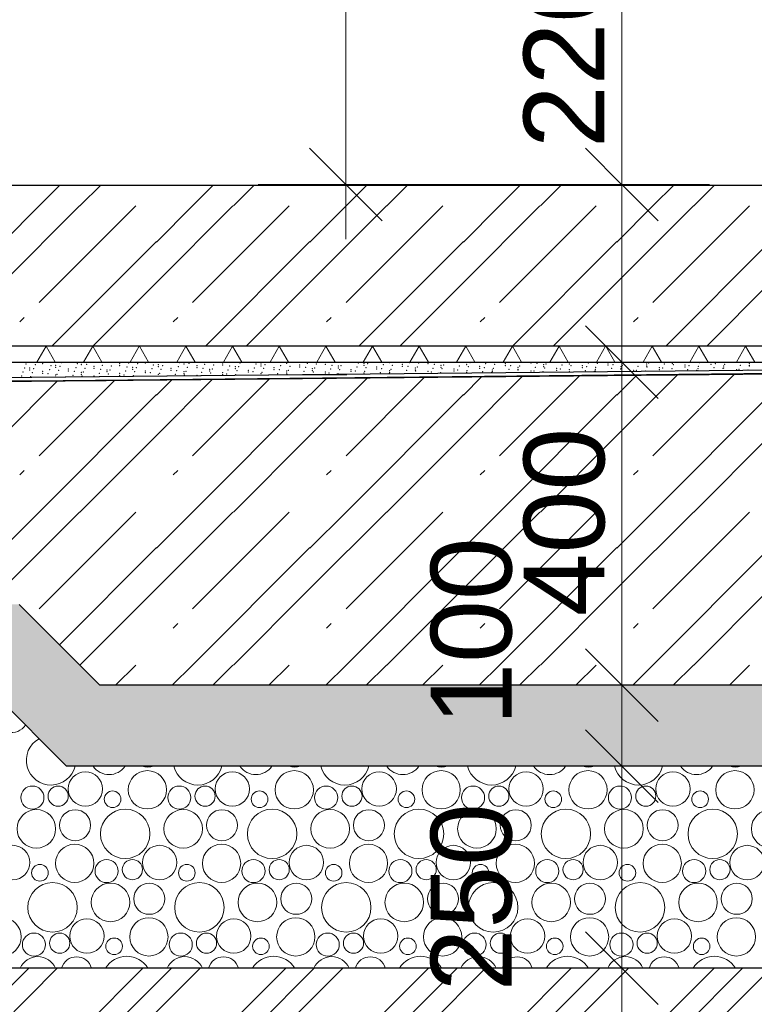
# Model space of a CAD drawing. Header units: millimetres. Extents: x 1798021 to 1815325, y -2500 to 6534.
# Tile 87 of 98: x 1810907 to 1811817, y -515 to 704. Entities that reach past the tile are written whole.
import ezdxf

# ---------------------------------------------------------------- set-up
doc = ezdxf.new("R2010")
doc.units = ezdxf.units.MM
doc.header["$MEASUREMENT"] = 0
doc.linetypes.add('Wipeout_Contour', pattern=[1000, 0, -1000])
for name, color, linetype in [('2 - KÓTA NS.2D', 7, 'Continuous'), ('2 - ČÁRA HLAVNÍ.2D', 7, 'Continuous'), ('3 - TERÉN NEZPEVNĚNÝ.3D', 7, 'Continuous'), ('3 - ZÁKLADOVÉ DESKY.3D', 7, 'Continuous'), ('4 - PODLAHY.3D', 7, 'Continuous'), ('4 - ZDIVO - STĚNY NOSNÉ.3D', 7, 'Continuous'), ('Konstrukce – Dělicí čáry vrstev', 7, 'Continuous'), ('Nové_4 - ZDIVO - STĚNY NENOSNÉ.3D', 7, 'Continuous'), ('Nové_Výplně - Povrchové', 7, 'Continuous'), ('Výplně - Povrchové', 7, 'Continuous'), ('Výplně – Řezové', 7, 'Continuous')]:
    doc.layers.add(name, color=color, linetype=linetype)
doc.styles.add('GENEROVANÝ_STYL_1', font='Arial.ttf')
doc.linetypes.add('ČÁRA HYDROIZOLACE', pattern='A,0,[2,A ŘEZ A-A´1.Shx,S=3.968254,R=0,X=0,Y=0.0125],-500,0', length=500)
doc.dimstyles.new('GENEROVANÝ_STYL__1', dxfattribs={"dimtxt": 100, "dimasz": 85.5, "dimexe": 0.18, "dimexo": 450, "dimgap": 0, "dimtad": 1, "dimdec": 0, "dimzin": 0, "dimdsep": 46, "dimtxsty": 'GENEROVANÝ_STYL_1', "dimblk": 'ARROWHEAD_6', "dimblk1": 'ARROWHEAD_6', "dimblk2": 'ARROWHEAD_6', "dimcen": 0.09, "dimclrd": 256, "dimclre": 256, "dimclrt": 256, "dimazin": 0, "dimtfac": 1, "dimtdec": 4, "dimtmove": 0, "dimatfit": 3, "dimfxl": 1, "dimtolj": 1, "dimtzin": 0, "dimarcsym": 0})

# ---------------------------------------------------------------- blocks, each defined once
blk = doc.blocks.new('Řez_3', base_point=(1118812.4, 0))
at = {"layer": 'Výplně – Řezové', "linetype": 'Continuous', "lineweight": 0, "true_color": 0x000000}
h = blk.add_hatch(dxfattribs=at)
h.set_pattern_fill('TERÉN___PŮVODNÍ', color=18, style=0, pattern_type=2)
h.set_pattern_definition([(45, (1118812.4, 0), (-88.388348, 88.388348), []), (45, (1118794.72, 17.68), (-88.388348, 88.388348), []), (45, (1118777.04, 35.36), (-88.388348, 88.388348), [])])
h.paths.add_polyline_path([(1798679.7, -240), (1798679.7, -2500), (1814611.1, -2500), (1814611.1, -240), (1813406.5, -240), (1813406.5, -1060), (1812556.5, -1060), (1812556.5, -469.7), (1800896.5, -469.7), (1800896.5, -1060), (1800046.5, -1060), (1800046.5, -240)])
blk = doc.blocks.new('*X8', base_point=(1118812.4, 0))
at = {"layer": 'Výplně – Řezové', "color": 7, "linetype": 'Continuous', "lineweight": 0}
for p, q in [((1810931.3, 473.5), (1810957.8, 500)), ((1810981.9, 473.5), (1811008.4, 500)), ((1811121.3, 473.5), (1811147.8, 500)), ((1811171.9, 473.5), (1811198.4, 500)), ((1811311.3, 473.5), (1811337.8, 500)), ((1811361.9, 473.5), (1811388.4, 500)), ((1811501.3, 473.5), (1811527.8, 500)), ((1811551.9, 473.5), (1811578.4, 500)), ((1811691.3, 473.5), (1811717.8, 500)), ((1811741.9, 473.5), (1811768.4, 500)), ((1810886.6, 428.8), (1810931.3, 473.5)), ((1810886.6, 378.8), (1810981.3, 473.5)), ((1810931.3, 353.8), (1811051, 473.5)), ((1811076.6, 428.8), (1811121.3, 473.5)), ((1811076.6, 378.8), (1811171.3, 473.5)), ((1811121.3, 353.8), (1811241, 473.5)), ((1811266.6, 428.8), (1811311.3, 473.5)), ((1811266.6, 378.8), (1811361.3, 473.5)), ((1811311.3, 353.8), (1811431, 473.5)), ((1811456.6, 428.8), (1811501.3, 473.5)), ((1811456.6, 378.8), (1811551.3, 473.5)), ((1811501.3, 353.8), (1811621, 473.5)), ((1811646.6, 428.8), (1811691.3, 473.5)), ((1811646.6, 378.8), (1811741.3, 473.5)), ((1811691.3, 353.8), (1811811, 473.5)), ((1810947.2, 300), (1811076.6, 429.4)), ((1811137.2, 300), (1811266.6, 429.4)), ((1811327.2, 300), (1811456.6, 429.4)), ((1811517.2, 300), (1811646.6, 429.4)), ((1811707.2, 300), (1811836.6, 429.4)), ((1810997.8, 300), (1811076.6, 378.8)), ((1811187.8, 300), (1811266.6, 378.8)), ((1811377.8, 300), (1811456.6, 378.8)), ((1811567.8, 300), (1811646.6, 378.8)), ((1811757.8, 300), (1811836.6, 378.8)), ((1810907.3, 329.9), (1810913, 335.5)), ((1811097.3, 329.9), (1811103, 335.5)), ((1811287.3, 329.9), (1811293, 335.5)), ((1811477.3, 329.9), (1811483, 335.5)), ((1811667.3, 329.9), (1811673, 335.5))]:
    blk.add_line(p, q, dxfattribs=at)
blk = doc.blocks.new('Řez_4', base_point=(1118812.4, 0))
at = {"layer": 'Výplně – Řezové', "linetype": 'Continuous', "lineweight": 0, "true_color": 0x000000}
h = blk.add_hatch(dxfattribs=at)
h.set_pattern_fill('IZOLACE_TEPELNÁ_TUHÁ', color=18, style=0, pattern_type=2)
h.set_pattern_definition([(60, (1118812.397, 0), (-43.3012702, 25), []), (120, (1118812.397, 0), (43.3012702, 25), [])])
h.paths.add_polyline_path([(1800896.5, 300), (1800896.5, 280.3), (1812756.5, 280.3), (1812756.5, 300)])
at = {"layer": '3 - ZÁKLADOVÉ DESKY.3D', "color": 7, "linetype": 'Continuous', "lineweight": 60}
blk.add_line((1812756.5, 500), (1800896.5, 500), dxfattribs=at)
at = {"layer": '3 - ZÁKLADOVÉ DESKY.3D', "color": 7, "linetype": 'Continuous', "lineweight": 0}
blk.add_line((1812756.5, 280.3), (1800896.5, 280.3), dxfattribs=at)
at = {"layer": 'Konstrukce – Dělicí čáry vrstev', "color": 7, "linetype": 'Continuous', "lineweight": 30}
blk.add_line((1812756.5, 300), (1800896.5, 300), dxfattribs=at)
at = {"layer": '3 - ZÁKLADOVÉ DESKY.3D', "lineweight": 0}
blk.add_blockref('*X8', (1118812.4, 0), dxfattribs=at)
blk = doc.blocks.new('Řez_20', base_point=(1118812.4, 0))
at = {"color": 254, "linetype": 'Wipeout_Contour', "lineweight": 0, "ltscale": 412533108.0059386}
blk.add_wipeout([(1800920.2, 500), (1804497.5, 500), (1804497.5, 2600), (1805397.5, 2600), (1805397.5, 500), (1806676.5, 500), (1806676.5, 502.5), (1806976.5, 502.5), (1806976.5, 500), (1809927.5, 500), (1809927.5, 2600), (1810827.5, 2600), (1810827.5, 500), (1812755.5, 500), (1812755.5, 2087.6), (1811335.9, 5601.2), (1810067.7, 5400.4), (1810067.7, 5390.2), (1810003.5, 5390.2), (1809953, 5382.2), (1809956.1, 5382.2), (1809956.1, 5304.8), (1809959.7, 5298.2), (1809963, 5291.1), (1809965.8, 5283.8), (1809968.1, 5276.4), (1809970, 5268.8), (1809971.2, 5261.3), (1809972, 5253.7), (1809972.2, 5246.1), (1809971.9, 5238.7), (1809971, 5231.4), (1809969.6, 5224.3), (1809967.7, 5217.4), (1809965.2, 5210.8), (1809962.3, 5204.5), (1809958.9, 5198.5), (1809955, 5192.9), (1809950.7, 5187.8), (1809946, 5183.1), (1809940.9, 5178.9), (1809935.5, 5175.2), (1809929.7, 5172), (1809923.9, 5168.9), (1809923.7, 5168.8), (1809922.5, 5168.1), (1809834.1, 5120.8), (1809834.1, 5120.7), (1809833.9, 5120.6), (1809832.9, 5120.1), (1809826.9, 5117.5), (1809820.6, 5115.4), (1809814.1, 5114), (1809807.5, 5113.1), (1809800.7, 5112.8), (1809793.9, 5113.1), (1809787, 5114), (1809780.2, 5115.4), (1809773.3, 5117.5), (1809766.6, 5120.1), (1809760, 5123.3), (1809753.6, 5127), (1809747.4, 5131.2), (1809741.4, 5135.9), (1809735.7, 5141.1), (1809730.3, 5146.6), (1809725.3, 5152.6), (1809720.7, 5158.9), (1809716.5, 5165.5), (1809712.7, 5172.4), (1809709.4, 5179.5), (1809706.6, 5186.8), (1809704.3, 5194.2), (1809702.5, 5201.8), (1809701.2, 5209.4), (1809700.4, 5216.9), (1809700.2, 5224.5), (1809700.6, 5231.9), (1809701.4, 5239.2), (1809702.8, 5246.3), (1809704.8, 5253.2), (1809707.2, 5259.8), (1809710.1, 5266.1), (1809713.5, 5272.1), (1809717.4, 5277.7), (1809721.7, 5282.8), (1809726.4, 5287.5), (1809731.5, 5291.7), (1809736.9, 5295.4), (1809742.7, 5298.6), (1809743.7, 5299.1), (1809743.7, 5299.1), (1809743.9, 5299.2), (1809774.4, 5315.6), (1809774.4, 5353.9), (1809533.3, 5315.7), (1809533.3, 5305.9), (1809535.7, 5302.8), (1809540.2, 5296.5), (1809544.5, 5289.9), (1809548.4, 5283.2), (1809552, 5276.5), (1809555.2, 5269.7), (1809558, 5262.9), (1809560.4, 5256.1), (1809562.4, 5249.5), (1809563.9, 5242.9), (1809565, 5236.6), (1809565.6, 5230.4), (1809565.8, 5224.4), (1809565.5, 5218.8), (1809564.7, 5213.4), (1809563.5, 5208.5), (1809561.8, 5203.8), (1809559.7, 5199.6), (1809557.2, 5195.9), (1809554.3, 5192.5), (1809550.9, 5189.7), (1809543, 5183.7), (1809542, 5183.1), (1809541, 5182.2), (1809419.6, 5090.7), (1809419.4, 5090.6), (1809419.2, 5090.4), (1809417.9, 5089.4), (1809414.2, 5087.1), (1809410.2, 5085.2), (1809405.8, 5083.9), (1809401.2, 5083.1), (1809396.2, 5082.8), (1809391.1, 5083.1), (1809385.7, 5083.9), (1809380.2, 5085.2), (1809374.5, 5087.1), (1809368.7, 5089.4), (1809362.9, 5092.3), (1809357, 5095.6), (1809351.1, 5099.4), (1809345.3, 5103.6), (1809339.6, 5108.2), (1809333.9, 5113.2), (1809328.4, 5118.5), (1809323.1, 5124.2), (1809318, 5130.1), (1809313.2, 5136.3), (1809308.6, 5142.7), (1809304.4, 5149.2), (1809300.4, 5155.9), (1809296.9, 5162.6), (1809293.7, 5169.4), (1809290.8, 5176.2), (1809288.5, 5183), (1809286.5, 5189.7), (1809285, 5196.2), (1809283.9, 5202.6), (1809283.3, 5208.8), (1809283.1, 5214.7), (1809283.4, 5220.3), (1809284.2, 5225.7), (1809285.4, 5230.7), (1809287.1, 5235.3), (1809289.2, 5239.5), (1809291.7, 5243.3), (1809294.6, 5246.6), (1809297.9, 5249.5), (1809299.3, 5250.5), (1809299.4, 5250.6), (1809299.6, 5250.7), (1809346.7, 5286.2), (1809231.4, 5267.9), (1809234, 5262.9), (1809237.3, 5256.1), (1809240.4, 5249.5), (1809243.3, 5242.9), (1809245.8, 5236.6), (1809248, 5230.4), (1809249.9, 5224.4), (1809251.5, 5218.8), (1809252.7, 5213.4), (1809253.6, 5208.5), (1809254.1, 5203.8), (1809254.3, 5199.6), (1809254.1, 5195.9), (1809253.6, 5192.5), (1809252.7, 5189.7), (1809251.5, 5187.3), (1809249.9, 5185.5), (1809248, 5184.2), (1809238.2, 5178.2), (1809237.6, 5178), (1809235.8, 5176.7), (1809086.8, 5085.2), (1809086.7, 5085.1), (1809086.4, 5084.9), (1809084.8, 5083.9), (1809082.6, 5083.1), (1809080, 5082.8), (1809077.2, 5083.1), (1809074.1, 5083.9), (1809070.7, 5085.2), (1809067.2, 5087.1), (1809063.4, 5089.4), (1809059.4, 5092.3), (1809055.2, 5095.6), (1809051, 5099.4), (1809046.6, 5103.6), (1809042.1, 5108.2), (1809037.5, 5113.2), (1809033, 5118.5), (1809028.4, 5124.2), (1809023.9, 5130.1), (1809019.4, 5136.3), (1809015, 5142.7), (1809010.8, 5149.2), (1809006.6, 5155.9), (1809002.6, 5162.6), (1808998.8, 5169.4), (1808995.3, 5176.2), (1808991.9, 5183), (1808988.8, 5189.7), (1808986, 5196.2), (1808983.5, 5202.6), (1808981.2, 5208.8), (1808979.3, 5214.7), (1808977.8, 5220.3), (1808976.5, 5225.7), (1808976.2, 5227.5), (1803604.6, 4376.7)], dxfattribs=at).dxf.layer = 'Nové_Výplně - Povrchové'
blk = doc.blocks.new('Řez_40', base_point=(1118812.4, 0))
at = {"color": 254, "linetype": 'Wipeout_Contour', "lineweight": 0, "ltscale": 7239266.043565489}
blk.add_wipeout([(1812756.5, 280.3), (1806876.5, 280.3), (1806876.5, 279.8), (1812756.5, 279.8)], dxfattribs=at).dxf.layer = 'Výplně - Povrchové'
blk = doc.blocks.new('*X60', base_point=(1118812.4, 0))
at = {"layer": 'Výplně – Řezové', "color": 7, "linetype": 'Continuous', "lineweight": 0}
for centre, radius in [((1810988.6, -248.1), 21.3), ((1811065.4, -249.1), 23.7), ((1811170.5, -248.1), 21.3), ((1811247.2, -249.1), 23.7), ((1811352.3, -248.1), 21.3), ((1811429.1, -249.1), 23.7), ((1811534.2, -248.1), 21.3), ((1811610.9, -249.1), 23.7), ((1811716, -248.1), 21.3), ((1811792.8, -249.1), 23.7), ((1810923, -258.7), 14.3), ((1810954.9, -256.9), 12.5), ((1811022.3, -260.8), 10.3), ((1811104.9, -258.7), 14.3), ((1811136.8, -256.9), 12.5), ((1811204.2, -260.8), 10.3), ((1811286.7, -258.7), 14.3), ((1811318.6, -256.9), 12.5), ((1811386, -260.8), 10.3), ((1811468.6, -258.7), 14.3), ((1811500.5, -256.9), 12.5), ((1811567.9, -260.8), 10.3), ((1811650.4, -258.7), 14.3), ((1811682.4, -256.9), 12.5), ((1811749.7, -260.8), 10.3), ((1810927.9, -297.4), 23.9), ((1810975.9, -293), 19.2), ((1811037.9, -303.6), 30.6), ((1811109.7, -297.4), 23.9), ((1811157.7, -293), 19.2), ((1811219.8, -303.6), 30.6), ((1811291.6, -297.4), 23.9), ((1811339.6, -293), 19.2), ((1811401.6, -303.6), 30.6), ((1811473.4, -297.4), 23.9), ((1811521.4, -293), 19.2), ((1811583.5, -303.6), 30.6), ((1811655.3, -297.4), 23.9), ((1811703.3, -293), 19.2), ((1811765.3, -303.6), 30.6), ((1811837.1, -297.4), 23.9), ((1810975.4, -340.1), 23.7), ((1811157.2, -340.1), 23.7), ((1811339.1, -340.1), 23.7), ((1811520.9, -340.1), 23.7), ((1811702.8, -340.1), 23.7), ((1810898.6, -339.1), 21.3), ((1811080.5, -339.1), 21.3), ((1811262.3, -339.1), 21.3), ((1811444.2, -339.1), 21.3), ((1811626, -339.1), 21.3), ((1811807.9, -339.1), 21.3), ((1811014.9, -349.7), 14.3), ((1811046.8, -347.9), 12.5), ((1811196.7, -349.7), 14.3), ((1811228.6, -347.9), 12.5), ((1811378.6, -349.7), 14.3), ((1811410.5, -347.9), 12.5), ((1811560.4, -349.7), 14.3), ((1811592.4, -347.9), 12.5), ((1811742.3, -349.7), 14.3), ((1811774.2, -347.9), 12.5), ((1810932.3, -351.8), 10.3), ((1811114.2, -351.8), 10.3), ((1811296, -351.8), 10.3), ((1811477.9, -351.8), 10.3), ((1811659.7, -351.8), 10.3), ((1810947.9, -394.6), 30.6), ((1811019.7, -388.4), 23.9), ((1811067.7, -384), 19.2), ((1811129.8, -394.6), 30.6), ((1811201.6, -388.4), 23.9), ((1811249.6, -384), 19.2), ((1811311.6, -394.6), 30.6), ((1811383.4, -388.4), 23.9), ((1811431.4, -384), 19.2), ((1811493.5, -394.6), 30.6), ((1811565.3, -388.4), 23.9), ((1811613.3, -384), 19.2), ((1811675.3, -394.6), 30.6), ((1811747.1, -388.4), 23.9), ((1811795.1, -384), 19.2), ((1810885.4, -431.1), 23.7), ((1810990.5, -430.1), 21.3), ((1811067.2, -431.1), 23.7), ((1811172.3, -430.1), 21.3), ((1811249.1, -431.1), 23.7), ((1811354.2, -430.1), 21.3), ((1811430.9, -431.1), 23.7), ((1811536, -430.1), 21.3), ((1811612.8, -431.1), 23.7), ((1811717.9, -430.1), 21.3), ((1811794.6, -431.1), 23.7), ((1810924.9, -440.7), 14.3), ((1810956.8, -438.9), 12.5), ((1811106.7, -440.7), 14.3), ((1811138.6, -438.9), 12.5), ((1811288.6, -440.7), 14.3), ((1811320.5, -438.9), 12.5), ((1811470.4, -440.7), 14.3), ((1811502.4, -438.9), 12.5), ((1811652.3, -440.7), 14.3), ((1811684.2, -438.9), 12.5), ((1811024.2, -442.8), 10.3), ((1811206, -442.8), 10.3), ((1811387.9, -442.8), 10.3), ((1811569.7, -442.8), 10.3), ((1811751.6, -442.8), 10.3)]:
    blk.add_circle(centre, radius, dxfattribs=at)
for centre, radius, start, end in [((1810896.8, -157.1), 21.3, 124.2333, 325.7669), ((1810946.1, -212.6), 30.6, 119.1011, 346.5064), ((1811017.9, -206.4), 23.9, 214.0925, 325.9075), ((1811065.9, -202), 19.2, 247.9858, 292.0142), ((1811127.9, -212.6), 30.6, 193.4936, 346.5064), ((1811199.7, -206.4), 23.9, 214.0925, 325.9075), ((1811247.7, -202), 19.2, 247.9858, 292.0142), ((1811309.8, -212.6), 30.6, 193.4936, 346.5064), ((1811381.6, -206.4), 23.9, 214.0925, 325.9075), ((1811429.6, -202), 19.2, 247.9858, 292.0142), ((1811491.6, -212.6), 30.6, 193.4936, 346.5064), ((1811563.4, -206.4), 23.9, 214.0925, 325.9075), ((1811611.4, -202), 19.2, 247.9858, 292.0142), ((1811673.5, -212.6), 30.6, 193.4936, 346.5064), ((1811745.3, -206.4), 23.9, 214.0925, 325.9075), ((1811793.3, -202), 19.2, 247.9858, 292.0142), ((1810929.7, -479.4), 23.9, 23.7948, 156.2052), ((1810977.7, -475), 19.2, 15.778, 164.222), ((1811039.8, -485.6), 30.6, 31.1947, 148.8053), ((1811111.6, -479.4), 23.9, 23.7948, 156.2052), ((1811159.6, -475), 19.2, 15.778, 164.222), ((1811221.6, -485.6), 30.6, 31.1947, 148.8053), ((1811293.4, -479.4), 23.9, 23.7948, 156.2052), ((1811341.4, -475), 19.2, 15.778, 164.222), ((1811403.5, -485.6), 30.6, 31.1947, 148.8053), ((1811475.3, -479.4), 23.9, 23.7948, 156.2052), ((1811523.3, -475), 19.2, 15.778, 164.222), ((1811585.3, -485.6), 30.6, 31.1947, 148.8053), ((1811657.1, -479.4), 23.9, 23.7948, 156.2052), ((1811705.1, -475), 19.2, 15.778, 164.222), ((1811767.2, -485.6), 30.6, 31.1947, 148.8053)]:
    blk.add_arc(centre, radius, start, end, dxfattribs=at)
blk = doc.blocks.new('*X61', base_point=(1118812.4, 0))
at = {"layer": 'Výplně – Řezové', "color": 7, "linetype": 'Continuous', "lineweight": 0}
for p, q in [((1810886.6, 189.4), (1810953.7, 256.5)), ((1810931.3, 164.4), (1811024.1, 257.2)), ((1811076.6, 189.4), (1811145.6, 258.5)), ((1811076.6, 239.4), (1811095.1, 257.9)), ((1811121.3, 164.4), (1811216, 259.2)), ((1811266.6, 189.4), (1811337.5, 260.4)), ((1811266.6, 239.4), (1811287, 259.9)), ((1811311.3, 164.4), (1811407.9, 261.1)), ((1811456.6, 189.4), (1811529.4, 262.3)), ((1811456.6, 239.4), (1811478.9, 261.8)), ((1811501.3, 164.4), (1811599.8, 263)), ((1811646.6, 189.4), (1811721.3, 264.2)), ((1811646.6, 239.4), (1811670.8, 263.7)), ((1811691.3, 164.4), (1811791.8, 264.9)), ((1810931.3, 94.7), (1811076.6, 240)), ((1811121.3, 94.7), (1811266.6, 240)), ((1811311.3, 94.7), (1811456.6, 240)), ((1811501.3, 94.7), (1811646.6, 240)), ((1811691.3, 94.7), (1811836.6, 240)), ((1810981.9, 94.7), (1811076.6, 189.4)), ((1811171.9, 94.7), (1811266.6, 189.4)), ((1811361.9, 94.7), (1811456.6, 189.4)), ((1811551.9, 94.7), (1811646.6, 189.4)), ((1811741.9, 94.7), (1811836.6, 189.4)), ((1810907.3, 140.5), (1810913, 146.1)), ((1811097.3, 140.5), (1811103, 146.1)), ((1811287.3, 140.5), (1811293, 146.1)), ((1811477.3, 140.5), (1811483, 146.1)), ((1811667.3, 140.5), (1811673, 146.1)), ((1810886.6, 50), (1810931.3, 94.7)), ((1810886.6, 0), (1810981.3, 94.7)), ((1810931.3, -25), (1811051, 94.7)), ((1811076.6, 50), (1811121.3, 94.7)), ((1811076.6, 0), (1811171.3, 94.7)), ((1811121.3, -25), (1811241, 94.7)), ((1811266.6, 50), (1811311.3, 94.7)), ((1811266.6, 0), (1811361.3, 94.7)), ((1811311.3, -25), (1811431, 94.7)), ((1811456.6, 50), (1811501.3, 94.7)), ((1811456.6, 0), (1811551.3, 94.7)), ((1811501.3, -25), (1811621, 94.7)), ((1811646.6, 50), (1811691.3, 94.7)), ((1811646.6, 0), (1811741.3, 94.7)), ((1811691.3, -25), (1811811, 94.7)), ((1810956.4, -69.6), (1811076.6, 50.6)), ((1811121.3, -94.7), (1811266.6, 50.6)), ((1811311.3, -94.7), (1811456.6, 50.6)), ((1811501.3, -94.7), (1811646.6, 50.6)), ((1811691.3, -94.7), (1811836.6, 50.6)), ((1810981.9, -94.7), (1811076.6, 0)), ((1811171.9, -94.7), (1811266.6, 0)), ((1811361.9, -94.7), (1811456.6, 0)), ((1811551.9, -94.7), (1811646.6, 0)), ((1811741.9, -94.7), (1811836.6, 0)), ((1811097.3, -48.9), (1811103, -43.3)), ((1811287.3, -48.9), (1811293, -43.3)), ((1811477.3, -48.9), (1811483, -43.3)), ((1811667.3, -48.9), (1811673, -43.3)), ((1811025.9, -119.7), (1811051, -94.7)), ((1811096.2, -119.7), (1811121.3, -94.7)), ((1811146.2, -119.7), (1811171.3, -94.7)), ((1811215.9, -119.7), (1811241, -94.7)), ((1811286.2, -119.7), (1811311.3, -94.7)), ((1811336.2, -119.7), (1811361.3, -94.7)), ((1811405.9, -119.7), (1811431, -94.7)), ((1811476.2, -119.7), (1811501.3, -94.7)), ((1811526.2, -119.7), (1811551.3, -94.7)), ((1811595.9, -119.7), (1811621, -94.7)), ((1811666.2, -119.7), (1811691.3, -94.7)), ((1811716.2, -119.7), (1811741.3, -94.7)), ((1811785.9, -119.7), (1811811, -94.7))]:
    blk.add_line(p, q, dxfattribs=at)
blk = doc.blocks.new('Řez_41', base_point=(1118812.4, 0))
at = {"layer": 'Výplně – Řezové', "linetype": 'Continuous', "lineweight": 0, "true_color": 0x000000}
h = blk.add_hatch(dxfattribs=at)
h.set_pattern_fill('BETON_PROSTÝ__16_20', color=18, style=0, pattern_type=2)
h.set_pattern_definition([(45, (1118812.4, 0), (-91.923878, 91.923878), [97.499996, -32.499999, 0, -32.499999]), (45, (1118823.89, 103.41), (-91.923878, 91.923878), [97.499996, -32.499999, 0, -32.499999])])
h.paths.add_polyline_path([(1800896.5, -119.7), (1800896.5, -219.7), (1802987.9, -219.7), (1803087.9, -119.7), (1810865.1, -119.7), (1810965.1, -219.7), (1812556.5, -219.7), (1812556.5, -119.7), (1811006.5, -119.7), (1810906.5, -19.7), (1803046.5, -19.7), (1802946.5, -119.7)])
at = {"layer": 'Konstrukce – Dělicí čáry vrstev', "color": 7, "linetype": 'Continuous', "lineweight": 30}
for p, q in [((1812756.5, 274.5), (1809176.4, 238.8)), ((1810906.5, -19.7), (1811006.5, -119.7)), ((1810865.1, -119.7), (1810965.1, -219.7)), ((1812556.5, -119.7), (1811006.5, -119.7)), ((1812556.5, -219.7), (1810965.1, -219.7)), ((1812556.5, -469.7), (1800896.5, -469.7))]:
    blk.add_line(p, q, dxfattribs=at)
at = {"layer": '3 - ZÁKLADOVÉ DESKY.3D', "lineweight": 0}
for name in ['*X61', '*X60']:
    blk.add_blockref(name, (1118812.4, 0), dxfattribs=at)
blk = doc.blocks.new('*X67', base_point=(1118812.4, 0))
at = {"layer": 'Výplně – Řezové', "color": 7, "linetype": 'Continuous', "lineweight": 0}
for p, q in [((1810812.4, 257.1), (1811014.4, 257.1)), ((1811229.4, 264.3), (1811312.4, 264.3))]:
    blk.add_line(p, q, dxfattribs=at)
blk = doc.blocks.new('Řez_44', base_point=(1118812.4, 0))
at = {"layer": '4 - PODLAHY.3D', "color": 181, "linetype": 'Continuous', "lineweight": 15, "true_color": 0x9e3eff}
blk.add_line((1812756.5, 279.5), (1809176.3, 243.8), dxfattribs=at)
at = {"layer": '4 - PODLAHY.3D', "lineweight": 0}
blk.add_blockref('*X67', (1118812.4, 0), dxfattribs=at)
blk = doc.blocks.new('Řez_47', base_point=(1118812.4, 0))
at = {"color": 254, "linetype": 'Wipeout_Contour', "lineweight": 0, "ltscale": 7243865.644490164}
blk.add_wipeout([(1809176.3, 243.8), (1812756.5, 279.5), (1812756.5, 279.8), (1809176.3, 243.9)], dxfattribs=at).dxf.layer = 'Výplně - Povrchové'
at = {"color": 254, "linetype": 'Wipeout_Contour', "lineweight": 0, "ltscale": 7235686.464103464}
blk.add_wipeout([(1806876.5, 279.8), (1806876.5, 243.9), (1809176.3, 243.9), (1812756.5, 279.8)], dxfattribs=at).dxf.layer = 'Výplně - Povrchové'
at = {"layer": '4 - PODLAHY.3D', "color": 181, "linetype": 'Continuous', "lineweight": 30, "true_color": 0x9e3eff}
for p, q in [((1812756.5, 279.8), (1806876.5, 279.8)), ((1809176.3, 243.9), (1812756.5, 279.8))]:
    blk.add_line(p, q, dxfattribs=at)
at = {"layer": '4 - PODLAHY.3D', "color": 7, "linetype": 'Continuous', "lineweight": 0}
for p in [(1810913.4, 272.8), (1810915.2, 277.7), (1810919.7, 273), (1810919.7, 270.6), (1810924.7, 272.1), (1810926.5, 276.9), (1810935.6, 278.2), (1810935.6, 268.6), (1810944.2, 270.7), (1810946, 275.6), (1810951.6, 276.2), (1810951.6, 273.8), (1810955.4, 269.9), (1810957.3, 274.8), (1810959.2, 279.6), (1810967.5, 271.8), (1810967.5, 269.4), (1810974.9, 268.6), (1810976.8, 273.4), (1810978.7, 278.3), (1810983.4, 279.5), (1810983.4, 277), (1810988.1, 272.6), (1810990, 277.5), (1810999.3, 275), (1810999.3, 272.6), (1811007.6, 271.3), (1811009.5, 276.1), (1811015.2, 270.6), (1811015.2, 268.2), (1811018.9, 270.5), (1811020.7, 275.4), (1811031.1, 278.2), (1811031.1, 275.8), (1811038.4, 269.1), (1811040.2, 274), (1811042.1, 278.9), (1811047, 273.8), (1811047, 271.4), (1811049.7, 268.4), (1811051.5, 273.2), (1811053.4, 278.1), (1811062.9, 279.1), (1811062.9, 269.4), (1811071, 271.9), (1811072.9, 276.7), (1811078.8, 277), (1811078.8, 274.6), (1811082.3, 271.1), (1811084.2, 275.9), (1811094.7, 272.6), (1811094.7, 270.2), (1811101.8, 269.7), (1811103.7, 274.6), (1811105.5, 279.5), (1811110.6, 277.8), (1811110.6, 268.2), (1811113.1, 268.9), (1811115, 273.8), (1811116.8, 278.7), (1811126.6, 275.8), (1811126.6, 273.4), (1811134.4, 272.5), (1811136.3, 277.3), (1811142.5, 271.4), (1811142.5, 269), (1811145.7, 271.7), (1811147.6, 276.5), (1811158.4, 279.1), (1811158.4, 276.6), (1811165.2, 270.3), (1811167.1, 275.2), (1811174.3, 274.6), (1811174.3, 272.2), (1811176.5, 269.5), (1811178.4, 274.4), (1811180.2, 279.3), (1811190.2, 270.2), (1811196, 268.2), (1811197.9, 273), (1811199.7, 277.9), (1811206.1, 277.8), (1811206.1, 275.4), (1811209.2, 272.3), (1811211, 277.1), (1811222, 273.4), (1811222, 271), (1811228.7, 270.9), (1811230.5, 275.8), (1811237.9, 278.6), (1811237.9, 269), (1811239.9, 270.1), (1811241.8, 275), (1811253.8, 276.6), (1811253.8, 274.2), (1811259.4, 268.8), (1811261.3, 273.6), (1811263.2, 278.5), (1811269.7, 272.2), (1811269.7, 269.8), (1811272.6, 272.8), (1811274.5, 277.7), (1811285.7, 277.4), (1811292.1, 271.5), (1811294, 276.3), (1811301.6, 275.4), (1811301.6, 273), (1811303.4, 270.7), (1811305.2, 275.6), (1811317.5, 271), (1811317.5, 268.6), (1811322.9, 269.3), (1811324.7, 274.2), (1811326.6, 279.1), (1811333.4, 278.6), (1811333.4, 276.2), (1811334.2, 268.6), (1811336, 273.4), (1811337.9, 278.3), (1811349.3, 274.2), (1811349.3, 271.8), (1811355.5, 272.1), (1811357.4, 276.9), (1811365.2, 279.5), (1811365.2, 269.8), (1811366.8, 271.3), (1811368.7, 276.1), (1811381.1, 277.4), (1811381.1, 275), (1811386.3, 269.9), (1811388.2, 274.8), (1811390, 279.7), (1811397, 273), (1811397, 270.6), (1811397.6, 269.1), (1811399.5, 274), (1811401.3, 278.9), (1811412.9, 278.2), (1811412.9, 268.6), (1811418.9, 272.6), (1811420.8, 277.5), (1811428.8, 276.2), (1811428.8, 273.8), (1811430.2, 271.9), (1811432.1, 276.7), (1811444.8, 271.8), (1811444.8, 269.4), (1811449.7, 270.5), (1811451.6, 275.4), (1811460.7, 279.5), (1811460.7, 277), (1811461, 269.7), (1811462.9, 274.6), (1811464.7, 279.5), (1811476.6, 275), (1811476.6, 272.6), (1811480.5, 268.4), (1811482.4, 273.2), (1811484.2, 278.1), (1811492.5, 270.6), (1811492.5, 268.2), (1811493.7, 272.4), (1811495.5, 277.3), (1811508.4, 278.2), (1811508.4, 275.8), (1811513.2, 271.1), (1811515, 276), (1811524.3, 273.8), (1811524.3, 271.4), (1811524.4, 270.3), (1811526.3, 275.2), (1811540.2, 279.1), (1811540.2, 269.4), (1811543.9, 269), (1811545.8, 273.8), (1811547.7, 278.7), (1811555.2, 268.2), (1811556.1, 277), (1811556.1, 274.6), (1811557.1, 273), (1811559, 277.9), (1811572, 272.6), (1811572, 270.2), (1811576.6, 271.7), (1811578.5, 276.5), (1811587.9, 277.8), (1811587.9, 270.9), (1811587.9, 268.2), (1811589.7, 275.8), (1811603.9, 275.8), (1811603.9, 273.4), (1811607.4, 269.5), (1811609.2, 274.4), (1811611.1, 279.3), (1811618.7, 268.8), (1811619.8, 271.4), (1811619.8, 269), (1811620.5, 273.6), (1811622.4, 278.5), (1811635.7, 279.1), (1811635.7, 276.6), (1811640, 272.3), (1811641.9, 277.1), (1811651.3, 271.5), (1811651.6, 274.6), (1811651.6, 272.2), (1811653.2, 276.3), (1811667.5, 270.2), (1811670.8, 270.1), (1811672.7, 275), (1811682.1, 269.3), (1811683.4, 277.8), (1811683.4, 275.4), (1811683.9, 274.2), (1811685.8, 279.1), (1811699.3, 273.4), (1811699.3, 271), (1811703.4, 272.8), (1811705.3, 277.7), (1811714.7, 272.1), (1811715.2, 278.6), (1811716.6, 276.9), (1811731.1, 276.6), (1811731.1, 274.2), (1811734.2, 270.7), (1811736.1, 275.6), (1811745.5, 269.9), (1811747, 272.2), (1811747, 269.8), (1811747.4, 274.8), (1811749.2, 279.7), (1811763, 277.4), (1811766.9, 273.4), (1811768.7, 278.3), (1811778.2, 272.6), (1811778.9, 275.4), (1811778.9, 273), (1811780, 277.5), (1811794.8, 271), (1811797.7, 271.3), (1811799.5, 276.2), (1811808.9, 270.5), (1811810.7, 278.6), (1811810.7, 276.2), (1811810.8, 275.4), (1810909.6, 263.1), (1810911.5, 268), (1810920.9, 262.3), (1810922.8, 267.2), (1810935.6, 266.2), (1810942.3, 265.8), (1810951.6, 264.2), (1810951.6, 261.7), (1810953.6, 265.1), (1810973.1, 263.7), (1810983.4, 267.4), (1810983.4, 265), (1810984.4, 262.9), (1810986.2, 267.8), (1810999.3, 262.9), (1811005.7, 266.4), (1811017, 265.6), (1811031.1, 266.2), (1811031.1, 263.8), (1811036.5, 264.3), (1811047.8, 263.5), (1811062.9, 267), (1811069.2, 267), (1811078.8, 265), (1811080.4, 266.2), (1811099.9, 264.9), (1811110.6, 265.8), (1811111.2, 264.1), (1811126.6, 263.8), (1811132.6, 267.6), (1811143.9, 266.8), (1811158.4, 267), (1811158.4, 264.6), (1811163.4, 265.4), (1811174.7, 264.7), (1811190.2, 267.8), (1811206.1, 265.8), (1811207.3, 267.4), (1811226.8, 266), (1811237.9, 266.6), (1811238.1, 265.2), (1811270.7, 268), (1811285.7, 267.8), (1811285.7, 265.4), (1811290.2, 266.6), (1811301.5, 265.8), (1811333.4, 266.6), (1811353.7, 267.2), (1811364.9, 266.4), (1811365.2, 267.4), (1811417.1, 267.8), (1811428.4, 267), (1811460.7, 267.4), (1811491.8, 267.6)]:
    blk.add_point(p, dxfattribs=at)
blk = doc.blocks.new('*D154', base_point=(1118812.4, 0))
at = {"layer": '2 - KÓTA NS.2D', "color": 96, "linetype": 'Continuous', "lineweight": 0, "true_color": 0x007d00}
for p, q in [((1811652.6, -1060), (1811652.6, -469.7)), ((1812102.6, -1060), (1811568.2, -1060)), ((1811652.6, -1160), (1811652.6, -1060)), ((1812102.6, -1160), (1811568.2, -1160)), ((1811652.6, -1227.5), (1811652.6, -1160))]:
    blk.add_line(p, q, dxfattribs=at)
at = {"layer": '2 - KÓTA NS.2D', "color": 96, "linetype": 'Continuous', "lineweight": 15, "true_color": 0x007d00}
for p, q in [((1811607.6, -1015), (1811697.6, -1105)), ((1811607.6, -1115), (1811697.6, -1205))]:
    blk.add_line(p, q, dxfattribs=at)
at = {"layer": '2 - KÓTA NS.2D', "color": 96, "lineweight": 0, "true_color": 0x007d00, "insert": (1811632.6, -1433.8), "char_height": 100, "attachment_point": 7, "rotation": 90, "style": 'GENEROVANÝ_STYL_1'}
blk.add_mtext('\\A1;{\\pql;\\fArial|b0|i0|c0|p0;\\W1.000000;100}', dxfattribs=at)
blk = doc.blocks.new('ARROWHEAD_6')
at = {"color": 0, "linetype": 'Continuous', "lineweight": 0}
for p, q in [((-0.5, -0.5), (0.5, 0.5)), ((0, 0), (-1, 0))]:
    blk.add_line(p, q, dxfattribs=at)
blk = doc.blocks.new('*D156', base_point=(1118812.4, 0))
at = {"layer": '2 - KÓTA NS.2D', "color": 96, "linetype": 'Continuous', "lineweight": 15, "true_color": 0x007d00}
for p, q in [((1811607.6, -424.7), (1811697.6, -514.7)), ((1811607.6, -1015), (1811697.6, -1105))]:
    blk.add_line(p, q, dxfattribs=at)
at = {"layer": '2 - KÓTA NS.2D', "color": 96, "linetype": 'Continuous', "lineweight": 0, "true_color": 0x007d00}
blk.add_line((1811652.6, -1060), (1811652.6, -469.7), dxfattribs=at)
at = {"layer": '2 - KÓTA NS.2D', "color": 96, "lineweight": 0, "true_color": 0x007d00, "char_height": 100, "attachment_point": 7, "rotation": 90, "style": 'GENEROVANÝ_STYL_1'}
for s, insert in [('\\A1;{\\pql;\\fArial|b0|i0|c0|p0;\\W1.000000;250}', (1811517.6, -498.6)), ('\\A1;{\\pql;\\fArial|b0|i0|c0|p0;\\W1.000000;590}', (1811632.6, -879.3))]:
    blk.add_mtext(s, dxfattribs=dict(at, insert=insert))
blk = doc.blocks.new('*D157', base_point=(1118812.4, 0))
at = {"layer": '2 - KÓTA NS.2D', "color": 96, "linetype": 'Continuous', "lineweight": 15, "true_color": 0x007d00}
for p, q in [((1811607.6, -174.7), (1811697.6, -264.7)), ((1811607.6, -424.7), (1811697.6, -514.7))]:
    blk.add_line(p, q, dxfattribs=at)
at = {"layer": '2 - KÓTA NS.2D', "color": 96, "linetype": 'Continuous', "lineweight": 0, "true_color": 0x007d00}
for p, q in [((1811652.6, -469.7), (1811652.6, -219.7)), ((1812102.6, -469.7), (1811568.2, -469.7)), ((1811652.6, -1060), (1811652.6, -469.7))]:
    blk.add_line(p, q, dxfattribs=at)
blk = doc.blocks.new('*D158', base_point=(1118812.4, 0))
at = {"layer": '2 - KÓTA NS.2D', "color": 96, "linetype": 'Continuous', "lineweight": 0, "true_color": 0x007d00}
for p, q in [((1811652.6, -119.7), (1811652.6, 280.3)), ((1812102.6, -119.7), (1811568.2, -119.7)), ((1811652.6, -219.7), (1811652.6, -119.7)), ((1812102.6, -219.7), (1811568.2, -219.7)), ((1811652.6, -469.7), (1811652.6, -219.7))]:
    blk.add_line(p, q, dxfattribs=at)
at = {"layer": '2 - KÓTA NS.2D', "color": 96, "linetype": 'Continuous', "lineweight": 15, "true_color": 0x007d00}
for p, q in [((1811607.6, -74.7), (1811697.6, -164.7)), ((1811607.6, -174.7), (1811697.6, -264.7))]:
    blk.add_line(p, q, dxfattribs=at)
at = {"layer": '2 - KÓTA NS.2D', "color": 96, "lineweight": 0, "true_color": 0x007d00, "insert": (1811517.6, -169.7), "char_height": 100, "attachment_point": 7, "rotation": 90, "style": 'GENEROVANÝ_STYL_1'}
blk.add_mtext('\\A1;{\\pql;\\fArial|b0|i0|c0|p0;\\W1.000000;100}', dxfattribs=at)
blk = doc.blocks.new('*D159', base_point=(1118812.4, 0))
at = {"layer": '2 - KÓTA NS.2D', "color": 96, "linetype": 'Continuous', "lineweight": 15, "true_color": 0x007d00}
for p, q in [((1811607.6, 325.3), (1811697.6, 235.3)), ((1811607.6, -74.7), (1811697.6, -164.7))]:
    blk.add_line(p, q, dxfattribs=at)
at = {"layer": '2 - KÓTA NS.2D', "color": 96, "linetype": 'Continuous', "lineweight": 0, "true_color": 0x007d00}
blk.add_line((1811652.6, -119.7), (1811652.6, 280.3), dxfattribs=at)
at = {"layer": '2 - KÓTA NS.2D', "color": 96, "lineweight": 0, "true_color": 0x007d00, "insert": (1811632.6, -34.2), "char_height": 100, "attachment_point": 7, "rotation": 90, "style": 'GENEROVANÝ_STYL_1'}
blk.add_mtext('\\A1;{\\pql;\\fArial|b0|i0|c0|p0;\\W1.000000;400}', dxfattribs=at)
blk = doc.blocks.new('*D160', base_point=(1118812.4, 0))
at = {"layer": '2 - KÓTA NS.2D', "color": 96, "linetype": 'Continuous', "lineweight": 15, "true_color": 0x007d00}
for p, q in [((1811607.6, 545), (1811697.6, 455)), ((1811607.6, 325.3), (1811697.6, 235.3))]:
    blk.add_line(p, q, dxfattribs=at)
at = {"layer": '2 - KÓTA NS.2D', "color": 96, "linetype": 'Continuous', "lineweight": 0, "true_color": 0x007d00}
for p, q in [((1811652.6, 280.3), (1811652.6, 500)), ((1812102.6, 280.3), (1811568.2, 280.3)), ((1811652.6, -119.7), (1811652.6, 280.3))]:
    blk.add_line(p, q, dxfattribs=at)
blk = doc.blocks.new('*D161', base_point=(1118812.4, 0))
at = {"layer": '2 - KÓTA NS.2D', "color": 96, "linetype": 'Continuous', "lineweight": 0, "true_color": 0x007d00}
for p, q in [((1811652.6, 2000), (1811652.6, 2067.5)), ((1812102.6, 2000), (1811568.2, 2000)), ((1811652.6, 500), (1811652.6, 2000)), ((1811736.9, 500), (1811202.6, 500)), ((1811652.6, 280.3), (1811652.6, 500))]:
    blk.add_line(p, q, dxfattribs=at)
at = {"layer": '2 - KÓTA NS.2D', "color": 96, "linetype": 'Continuous', "lineweight": 15, "true_color": 0x007d00}
for p, q in [((1811697.6, 1955), (1811607.6, 2045)), ((1811607.6, 545), (1811697.6, 455))]:
    blk.add_line(p, q, dxfattribs=at)
at = {"layer": '2 - KÓTA NS.2D', "color": 96, "lineweight": 0, "true_color": 0x007d00, "char_height": 100, "attachment_point": 7, "rotation": 90, "style": 'GENEROVANÝ_STYL_1'}
for s, insert in [('\\A1;{\\pql;\\fArial|b0|i0|c0|p0;\\W1.000000;1\xa0500}', (1811632.6, 1192.8)), ('\\A1;{\\pql;\\fArial|b0|i0|c0|p0;\\W1.000000;220}', (1811632.6, 545))]:
    blk.add_mtext(s, dxfattribs=dict(at, insert=insert))
blk = doc.blocks.new('*D162', base_point=(1118812.4, 0))
at = {"layer": '2 - KÓTA NS.2D', "color": 96, "linetype": 'Continuous', "lineweight": 0, "true_color": 0x007d00}
for p, q in [((1811311.1, 5711.1), (1811311.1, 5778.6)), ((1811761.1, 5711.1), (1811226.7, 5711.1)), ((1811311.1, 500), (1811311.1, 5711.1)), ((1811761.1, 500), (1811226.7, 500)), ((1811311.1, 432.5), (1811311.1, 500))]:
    blk.add_line(p, q, dxfattribs=at)
at = {"layer": '2 - KÓTA NS.2D', "color": 96, "linetype": 'Continuous', "lineweight": 15, "true_color": 0x007d00}
for p, q in [((1811356.1, 5666.1), (1811266.1, 5756.1)), ((1811266.1, 545), (1811356.1, 455))]:
    blk.add_line(p, q, dxfattribs=at)
at = {"layer": '2 - KÓTA NS.2D', "color": 96, "lineweight": 0, "true_color": 0x007d00, "insert": (1811291.1, 2939), "char_height": 100, "attachment_point": 7, "rotation": 90, "style": 'GENEROVANÝ_STYL_1'}
blk.add_mtext('\\A1;{\\pql;\\fArial|b0|i0|c0|p0;\\W1.000000;5\xa0211}', dxfattribs=at)

msp = doc.modelspace()

# ---------------------------------------------------------------- block references
at = {"layer": '3 - TERÉN NEZPEVNĚNÝ.3D', "lineweight": 0}
msp.add_blockref('Řez_3', (1118812.4, 0), dxfattribs=at)
at = {"layer": '3 - ZÁKLADOVÉ DESKY.3D', "lineweight": 0}
msp.add_blockref('Řez_4', (1118812.4, 0), dxfattribs=at)

# ---------------------------------------------------------------- next in the draw order: block references
at = {"layer": '4 - ZDIVO - STĚNY NOSNÉ.3D', "lineweight": 0}
msp.add_blockref('Řez_40', (1118812.4, 0), dxfattribs=at)
at = {"layer": 'Nové_4 - ZDIVO - STĚNY NENOSNÉ.3D', "lineweight": 0}
msp.add_blockref('Řez_20', (1118812.4, 0), dxfattribs=at)

# ---------------------------------------------------------------- next in the draw order: block references
at = {"layer": '3 - ZÁKLADOVÉ DESKY.3D', "lineweight": 0}
msp.add_blockref('Řez_41', (1118812.4, 0), dxfattribs=at)

# ---------------------------------------------------------------- next in the draw order: dimensions: what is measured, and where the dimension line sits
at = {"layer": '2 - KÓTA NS.2D', "color": 96, "linetype": 'Continuous', "lineweight": 0, "true_color": 0x007d00}
dim = msp.add_linear_dim(base=(1811311.1, 5711.1), p1=(1812755.5, 500), p2=(1811368.1, 5711.1), angle=90, dimstyle='GENEROVANÝ_STYL__1', dxfattribs=at)
dim.commit()
dim.dimension.update_dxf_attribs({"geometry": '*D162', "text_midpoint": (1811241.1, 3115.7), "dimtype": 160, "text_rotation": 90})

# ---------------------------------------------------------------- next in the draw order: block references
at = {"layer": '4 - PODLAHY.3D', "lineweight": 0}
msp.add_blockref('Řez_44', (1118812.4, 0), dxfattribs=at)

# ---------------------------------------------------------------- next in the draw order: dimensions: what is measured, and where the dimension line sits
at = {"layer": '2 - KÓTA NS.2D', "color": 96, "linetype": 'Continuous', "lineweight": 0, "true_color": 0x007d00}
for base, p1, p2, picture, middle in [((1811652.6, -219.7), (1812556.5, -469.7), (1812456.5, -219.7), '*D157', (1811467.6, -380.8)), ((1811652.6, -469.7), (1812556.5, -1060), (1812556.5, -469.7), '*D156', (1811582.6, -761.5)), ((1811652.6, -1060), (1812291.2, -1160), (1812556.5, -1060), '*D154', (1811582.6, -1316.1))]:
    dim = msp.add_linear_dim(base=base, p1=p1, p2=p2, angle=90, dimstyle='GENEROVANÝ_STYL__1', dxfattribs=at)
    dim.commit()
    dim.dimension.update_dxf_attribs({"geometry": picture, "text_midpoint": middle, "dimtype": 160, "text_rotation": 90})

# ---------------------------------------------------------------- next in the draw order: block references
at = {"layer": '4 - PODLAHY.3D', "lineweight": 0}
msp.add_blockref('Řez_47', (1118812.4, 0), dxfattribs=at)

# ---------------------------------------------------------------- next in the draw order: linework, layer by layer
at = {"layer": '2 - ČÁRA HLAVNÍ.2D', "color": 181, "linetype": 'ČÁRA HYDROIZOLACE', "lineweight": 15, "true_color": 0x9e3eff}
msp.add_line((1809502, 242.1), (1812756.5, 276), dxfattribs=at)

# ---------------------------------------------------------------- next in the draw order: dimensions: what is measured, and where the dimension line sits
at = {"layer": '2 - KÓTA NS.2D', "color": 96, "linetype": 'Continuous', "lineweight": 0, "true_color": 0x007d00}
for base, p1, p2, picture, middle in [((1811652.6, 2000), (1806826.5, 500), (1812756.5, 2000), '*D161', (1811582.6, 1369.4)), ((1811652.6, 500), (1812756.5, 280.3), (1806826.5, 500), '*D160', (1811582.6, 662.7)), ((1811652.6, 280.3), (1812556.5, -119.7), (1812756.5, 280.3), '*D159', (1811582.6, 83.6)), ((1811652.6, -119.7), (1812456.5, -219.7), (1812556.5, -119.7), '*D158', (1811467.6, -52))]:
    dim = msp.add_linear_dim(base=base, p1=p1, p2=p2, angle=90, dimstyle='GENEROVANÝ_STYL__1', dxfattribs=at)
    dim.commit()
    dim.dimension.update_dxf_attribs({"geometry": picture, "text_midpoint": middle, "dimtype": 160, "text_rotation": 90})

doc.saveas('drawing.dxf')
